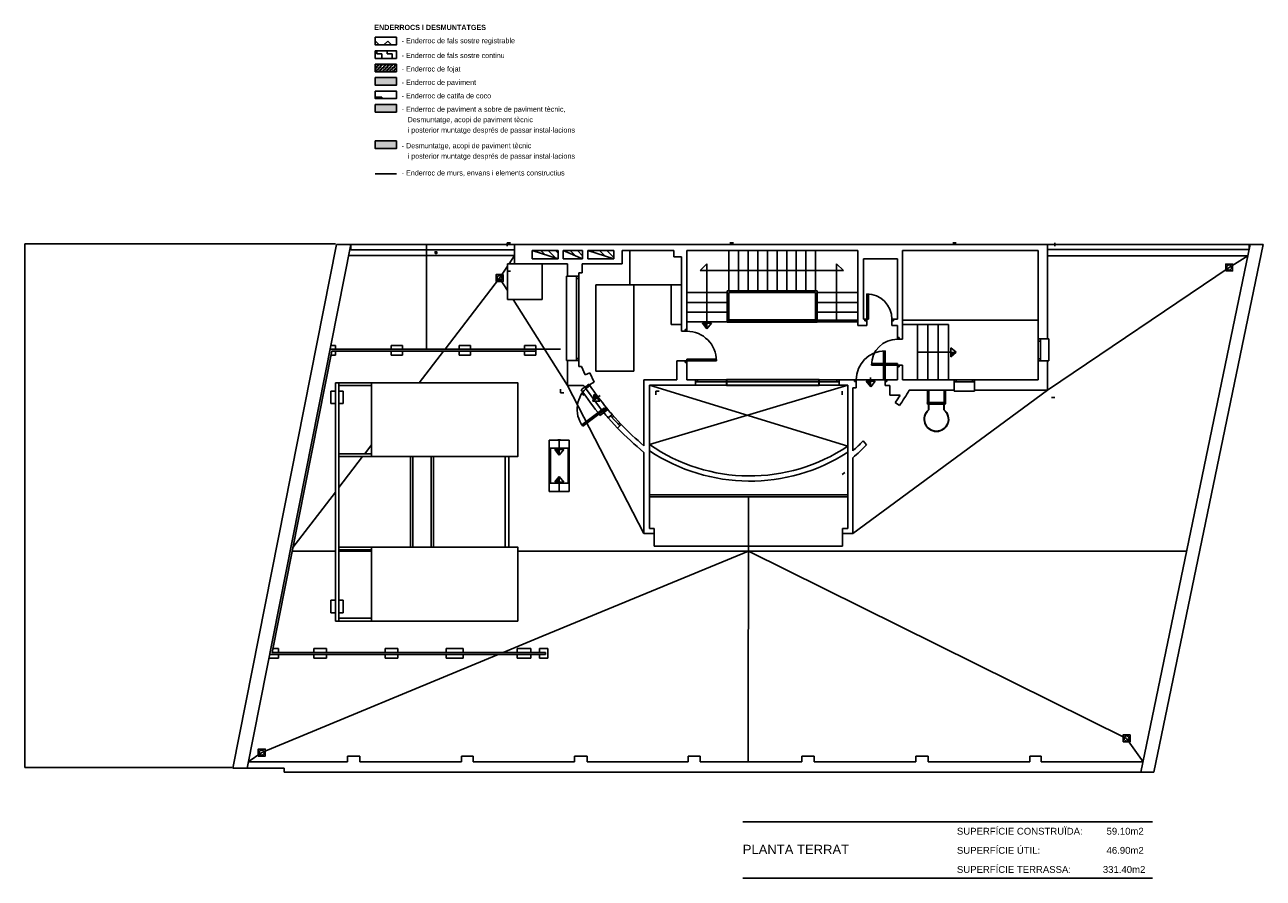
# Model space of a CAD drawing. Header units: metres. Extents: x -1 to 428, y -6 to 35.
# Tile 2 of 2: x 392 to 428, y 10 to 35. Entities that reach past the tile are written whole.
import ezdxf

# ---------------------------------------------------------------- set-up
doc = ezdxf.new("R2010")
doc.units = ezdxf.units.M
for name, pattern in [('CONTINUA', [0]), ('PUNKT', [6.35, 0, -6.35]), ('VERDECKT', [9.525, 6.35, -3.175])]:
    doc.linetypes.add(name, pattern=pattern)
for name, color, linetype, lineweight in [('LEGENDA ENDERROCS', 7, 'CONTINUA', 25), ('LEGENDA ENDERROCS TEXT', 7, 'CONTINUA', 25), ('PC MURS ENDERROCAT', 7, 'CONTINUA', 25), ('PSC MURS ACTUAL', 7, 'CONTINUA', 25)]:
    doc.layers.add(name, color=color, linetype=linetype, lineweight=lineweight)
doc.styles.add('ARIAL', font='arial.ttf')
doc.styles.add('Century Gothic', font='txt')
pattern_1 = [(135, (0, 0), (-0.21213203, -0.21213203), []), (135, (-0.10607, -0.10607), (-0.21213203, -0.21213203), [])]

msp = doc.modelspace()

# ---------------------------------------------------------------- hatches: boundary and pattern name
at = {"layer": 'LEGENDA ENDERROCS', "linetype": 'CONTINUA', "lineweight": -3, "transparency": 33554687}
h = msp.add_hatch(dxfattribs=at)
h.set_pattern_fill('TRAMA', color=51, scale=0.25, angle=45, style=0, pattern_type=2)
h.set_pattern_definition([(45, (-6e-17, 0.7071), (-3e-17, 0.35355339), [0.25, -0.25]), (135, (-6e-17, 0.7071), (-0.35355339, 3e-17), [0.25, -0.25])])
h.paths.add_polyline_path([(401.806, 34.009), (402.418, 34.009), (402.418, 34.23), (401.806, 34.23)], flags=0)
h = msp.add_hatch(dxfattribs=at)
h.set_pattern_fill('TRAMA', color=51, scale=0.15, style=0, pattern_type=2)
h.set_pattern_definition([(0, (0.3, 0.3), (0.15, 0.15), [0.15, -0.15]), (90, (0.3, 0.3), (-0.15, 0.15), [0.15, -0.15])])
h.paths.add_polyline_path([(401.806, 33.62), (402.418, 33.62), (402.418, 33.841), (401.806, 33.841)], flags=0)
h = msp.add_hatch(dxfattribs=at)
h.set_pattern_fill('TRAMA', color=51, scale=0.05, angle=90, style=0, pattern_type=2)
h.set_pattern_definition([(90, (-0.1, 0.1), (-0.05, 0.05), [0.05, -0.05]), (180, (-0.1, 0.1), (-0.05, -0.05), [0.05, -0.05])])
h.paths.add_polyline_path([(401.806, 33.231), (402.418, 33.231), (402.418, 33.452), (401.806, 33.452)], flags=0)
at = {"layer": 'LEGENDA ENDERROCS', "linetype": 'CONTINUA', "lineweight": 25, "transparency": 33554508}
h = msp.add_hatch(color=7, dxfattribs=at)
h.set_gradient(color1=(222, 222, 133), color2=(222, 222, 133), one_color=1, name='INVSPHERICAL')
h.paths.add_polyline_path([(401.806, 32.843), (402.418, 32.843), (402.418, 33.063), (401.806, 33.063)], flags=0)
at = {"layer": 'LEGENDA ENDERROCS', "linetype": 'CONTINUA', "lineweight": -3, "transparency": 33554687}
h = msp.add_hatch(dxfattribs=at)
h.set_pattern_fill('TRAMA', color=51, scale=0.5, style=0, pattern_type=2)
h.set_pattern_definition([(0, (1, 1), (0.5, 0.5), [0.5, -0.5]), (90, (1, 1), (-0.5, 0.5), [0.5, -0.5])])
h.paths.add_polyline_path([(401.806, 32.454), (402.418, 32.454), (402.418, 32.675), (401.806, 32.675)], flags=0)
at = {"layer": 'LEGENDA ENDERROCS', "linetype": 'CONTINUA', "lineweight": 25, "transparency": 33554483}
h = msp.add_hatch(color=7, dxfattribs=at)
h.set_gradient(color1=(255, 174, 53), color2=(255, 174, 53), one_color=1, name='INVSPHERICAL')
h.paths.add_polyline_path([(401.806, 32.065), (402.418, 32.065), (402.418, 32.286), (401.806, 32.286)], flags=0)
h = msp.add_hatch(color=7, dxfattribs=at)
h.set_gradient(color1=(225, 64, 0), color2=(225, 64, 0), one_color=1, name='INVSPHERICAL')
h.paths.add_polyline_path([(401.806, 31.008), (402.418, 31.008), (402.418, 31.229), (401.806, 31.229)], flags=0)
at = {"layer": 'PSC MURS ACTUAL', "linetype": 'CONTINUA', "transparency": 33554687}
h = msp.add_hatch(dxfattribs=at)
h.set_pattern_fill('RAYADO_1', color=180, scale=0.1, angle=45, style=0, pattern_type=2)
h.set_pattern_definition(pattern_1)
h.paths.add_polyline_path([(407.102, 27.82), (407.102, 28.06), (406.352, 28.06)], flags=0)
h = msp.add_hatch(dxfattribs=at)
h.set_pattern_fill('RAYADO_1', color=180, scale=0.1, angle=45, style=0, pattern_type=2)
h.set_pattern_definition(pattern_1)
h.paths.add_polyline_path([(407.252, 28.06), (407.812, 27.82), (407.812, 28.06)], flags=0)
h = msp.add_hatch(dxfattribs=at)
h.set_pattern_fill('RAYADO_1', color=180, scale=0.1, angle=45, style=0, pattern_type=2)
h.set_pattern_definition(pattern_1)
h.paths.add_polyline_path([(407.962, 28.06), (408.712, 27.82), (408.712, 28.06)], flags=0)
at = {"layer": 'PSC MURS ACTUAL', "transparency": 33554687}
msp.add_hatch(color=41, dxfattribs=at).paths.add_polyline_path([(406.455, 25.199), (400.496, 25.199), (398.745, 16.36), (406.731, 16.36), (406.731, 16.42), (398.818, 16.42), (400.545, 25.139), (406.455, 25.139)])

# ---------------------------------------------------------------- linework, layer by layer
at = {"layer": 'LEGENDA ENDERROCS', "color": 51, "linetype": 'CONTINUA', "lineweight": -3, "transparency": 33554687}
msp.add_line((401.804, 30.277), (402.424, 30.277), dxfattribs=at)
at = {"layer": 'LEGENDA ENDERROCS TEXT', "color": 7, "linetype": 'CONTINUA', "lineweight": 25, "transparency": 33554687}
for points in [[(401.806, 34.23), (402.418, 34.23), (402.418, 34.009), (401.806, 34.009), (401.806, 34.23)], [(401.806, 33.841), (402.418, 33.841), (402.418, 33.62), (401.806, 33.62), (401.806, 33.841)], [(401.806, 33.452), (402.418, 33.452), (402.418, 33.231), (401.806, 33.231), (401.806, 33.452)], [(401.806, 33.063), (402.418, 33.063), (402.418, 32.843), (401.806, 32.843), (401.806, 33.063)], [(401.806, 32.675), (402.418, 32.675), (402.418, 32.454), (401.806, 32.454), (401.806, 32.675)], [(401.806, 32.286), (402.418, 32.286), (402.418, 32.065), (401.806, 32.065), (401.806, 32.286)], [(401.806, 31.229), (402.418, 31.229), (402.418, 31.008), (401.806, 31.008), (401.806, 31.229)]]:
    msp.add_lwpolyline(points, close=True, dxfattribs=at)
at = {"layer": 'PC MURS ENDERROCAT', "color": 2, "linetype": 'CONTINUA', "lineweight": 35, "transparency": 33554687}
for points in [[(411.997, 25.99), (414.607, 25.99), (414.607, 26.04), (411.997, 26.04), (411.997, 25.99)], [(411.976, 24.16), (414.657, 24.16), (414.657, 24.31), (411.976, 24.31), (411.976, 24.16)]]:
    msp.add_lwpolyline(points, close=True, dxfattribs=at)
at = {"layer": 'PSC MURS ACTUAL', "color": 180, "transparency": 33554687}
for p, q in [((391.66, 28.248), (391.656, 13.089)), ((400.652, 28.248), (391.66, 28.248)), ((391.656, 13.089), (397.649, 13.089)), ((412.448, 11.512), (424.318, 11.512)), ((412.448, 9.883), (424.318, 9.883))]:
    msp.add_line(p, q, dxfattribs=at)
at = {"layer": 'PSC MURS ACTUAL', "color": 180, "linetype": 'CONTINUA', "transparency": 33554687}
for p, q in [((397.685, 13.07), (400.688, 28.229)), ((398.093, 13.07), (401.096, 28.229)), ((400.688, 28.229), (405.837, 28.229)), ((401.096, 28.229), (401.096, 28.079)), ((401.096, 28.079), (405.837, 28.079)), ((407.252, 28.06), (407.812, 27.82)), ((407.962, 28.06), (408.712, 27.82)), ((409.177, 28.06), (409.177, 27.06)), ((421.277, 28.229), (427.52, 28.229)), ((421.277, 28.086), (427.113, 28.086)), ((427.143, 28.229), (423.977, 12.95)), ((427.52, 28.229), (424.354, 12.95)), ((427.113, 28.086), (427.113, 28.229)), ((401.033, 27.909), (405.837, 27.909)), ((405.637, 27.67), (405.637, 26.64)), ((405.837, 27.67), (405.637, 27.67)), ((406.637, 27.67), (406.637, 26.64)), ((421.277, 27.906), (427.076, 27.906)), ((408.197, 27.06), (410.677, 27.06)), ((408.197, 24.56), (408.197, 27.06)), ((409.297, 24.56), (409.297, 27.06)), ((410.377, 27.06), (410.377, 25.91)), ((405.637, 26.64), (406.637, 26.64)), ((410.677, 25.91), (410.377, 25.91)), ((398.818, 16.42), (400.545, 25.139)), ((400.496, 25.199), (406.455, 25.199)), ((400.518, 25.309), (400.654, 25.309)), ((400.545, 25.139), (406.455, 25.139)), ((400.654, 25.309), (400.654, 25.199)), ((400.654, 25.139), (400.654, 25.029)), ((402.265, 25.309), (402.265, 25.199)), ((402.265, 25.309), (402.595, 25.309)), ((402.265, 25.139), (402.265, 25.029)), ((402.595, 25.309), (402.595, 25.199)), ((402.595, 25.139), (402.595, 25.029)), ((404.235, 25.309), (404.235, 25.199)), ((404.235, 25.309), (404.565, 25.309)), ((404.235, 25.139), (404.235, 25.029)), ((404.565, 25.309), (404.565, 25.199)), ((404.565, 25.139), (404.565, 25.029)), ((406.125, 25.309), (406.125, 25.199)), ((406.125, 25.309), (406.455, 25.309)), ((406.125, 25.139), (406.125, 25.029)), ((406.455, 25.309), (406.455, 25.029)), ((400.523, 25.029), (400.654, 25.029)), ((402.595, 25.029), (402.265, 25.029)), ((404.565, 25.029), (404.235, 25.029)), ((406.455, 25.029), (406.125, 25.029)), ((408.197, 24.56), (409.297, 24.56)), ((409.747, 24.16), (415.487, 22.394)), ((415.487, 24.16), (409.747, 22.441)), ((399, 16.53), (398.84, 16.53)), ((399, 16.42), (399, 16.53)), ((400.031, 16.42), (400.031, 16.53)), ((400.031, 16.53), (400.391, 16.53)), ((400.391, 16.42), (400.391, 16.53)), ((402.091, 16.42), (402.091, 16.53)), ((402.091, 16.53), (402.461, 16.53)), ((402.461, 16.42), (402.461, 16.53)), ((403.861, 16.42), (403.861, 16.53)), ((403.861, 16.53), (404.351, 16.53)), ((404.351, 16.42), (404.351, 16.53)), ((405.911, 16.42), (405.911, 16.53)), ((405.911, 16.53), (406.311, 16.53)), ((406.311, 16.42), (406.311, 16.53)), ((406.561, 16.42), (406.561, 16.53)), ((406.561, 16.53), (406.671, 16.53)), ((406.671, 16.53), (406.801, 16.53)), ((406.801, 16.25), (406.801, 16.53)), ((399, 16.25), (398.723, 16.25)), ((406.731, 16.36), (398.745, 16.36)), ((406.731, 16.42), (398.818, 16.42)), ((399, 16.25), (399, 16.36)), ((400.031, 16.25), (400.031, 16.36)), ((400.031, 16.25), (400.391, 16.25)), ((400.391, 16.25), (400.391, 16.36)), ((402.091, 16.25), (402.091, 16.36)), ((402.091, 16.25), (402.461, 16.25)), ((402.461, 16.25), (402.461, 16.36)), ((403.861, 16.25), (403.861, 16.36)), ((403.861, 16.25), (404.351, 16.25)), ((404.351, 16.25), (404.351, 16.36)), ((405.911, 16.25), (405.911, 16.36)), ((405.911, 16.25), (406.311, 16.25)), ((406.311, 16.25), (406.311, 16.36)), ((406.561, 16.25), (406.561, 16.36)), ((406.561, 16.25), (406.801, 16.25)), ((406.731, 16.36), (406.731, 16.42)), ((400.999, 13.25), (400.999, 13.419)), ((401.359, 13.419), (400.999, 13.419)), ((401.359, 13.25), (401.359, 13.419)), ((404.299, 13.25), (404.299, 13.419)), ((404.639, 13.419), (404.299, 13.419)), ((404.639, 13.25), (404.639, 13.419)), ((407.579, 13.25), (407.579, 13.419)), ((407.939, 13.419), (407.579, 13.419)), ((407.939, 13.25), (407.939, 13.419)), ((410.869, 13.25), (410.869, 13.419)), ((411.219, 13.419), (410.869, 13.419)), ((411.219, 13.25), (411.219, 13.419)), ((414.159, 13.25), (414.159, 13.419)), ((414.519, 13.419), (414.159, 13.419)), ((414.519, 13.25), (414.519, 13.419)), ((417.459, 13.25), (417.459, 13.419)), ((417.819, 13.419), (417.459, 13.419)), ((417.819, 13.25), (417.819, 13.419)), ((420.759, 13.25), (420.759, 13.419)), ((421.089, 13.419), (420.759, 13.419)), ((421.089, 13.25), (421.089, 13.419)), ((399.164, 13.07), (397.685, 13.07)), ((400.999, 13.25), (398.129, 13.25)), ((399.164, 12.95), (399.164, 13.07)), ((424.354, 12.95), (399.164, 12.95)), ((404.299, 13.25), (401.359, 13.25)), ((407.579, 13.25), (404.639, 13.25)), ((410.869, 13.25), (407.939, 13.25)), ((414.159, 13.25), (411.219, 13.25)), ((417.459, 13.25), (414.519, 13.25)), ((420.759, 13.25), (417.819, 13.25)), ((424.039, 13.25), (421.089, 13.25))]:
    msp.add_line(p, q, dxfattribs=at)
at = {"layer": 'PSC MURS ACTUAL', "linetype": 'CONTINUA', "transparency": 33554687}
for p, q in [((403.287, 28.229), (403.287, 25.199)), ((405.837, 28.229), (421.277, 28.229)), ((405.837, 28.229), (405.837, 27.67)), ((406.352, 27.82), (406.352, 28.06)), ((406.352, 28.06), (407.102, 28.06)), ((407.102, 27.82), (407.102, 28.06)), ((407.252, 28.06), (407.812, 28.06)), ((407.252, 27.82), (407.252, 28.06)), ((407.812, 27.82), (407.812, 28.06)), ((407.962, 27.82), (407.962, 28.06)), ((407.962, 28.06), (408.712, 28.06)), ((408.712, 27.82), (408.712, 28.06)), ((408.957, 27.67), (408.957, 28.06)), ((408.957, 28.06), (410.457, 28.06)), ((410.457, 28.06), (410.457, 27.87)), ((410.827, 25.77), (410.827, 28.06)), ((415.777, 28.06), (410.827, 28.06)), ((412.047, 26.89), (412.047, 28.06)), ((412.326, 26.89), (412.326, 28.06)), ((412.605, 26.89), (412.605, 28.06)), ((412.884, 26.89), (412.884, 28.06)), ((413.162, 26.89), (413.162, 28.06)), ((413.441, 26.89), (413.441, 28.06)), ((413.72, 26.89), (413.72, 28.06)), ((413.999, 26.89), (413.999, 28.06)), ((414.278, 26.89), (414.278, 28.06)), ((414.557, 26.89), (414.557, 28.06)), ((415.777, 25.89), (415.777, 28.06)), ((421.007, 28.06), (417.077, 28.06)), ((417.077, 28.06), (417.077, 25.49)), ((421.007, 25.495), (421.007, 28.06)), ((421.277, 28.229), (421.277, 25.495)), ((405.837, 27.67), (407.377, 27.67)), ((406.352, 27.82), (407.102, 27.82)), ((407.252, 27.82), (407.812, 27.82)), ((407.377, 27.31), (407.377, 27.67)), ((407.797, 27.409), (407.797, 27.67)), ((407.797, 27.67), (408.957, 27.67)), ((407.962, 27.82), (408.712, 27.82)), ((410.457, 27.87), (410.677, 27.87)), ((410.677, 27.87), (410.677, 25.72)), ((411.211, 27.475), (411.411, 27.675)), ((411.411, 25.795), (411.411, 27.675)), ((415.167, 26.04), (415.167, 27.675)), ((415.167, 27.675), (415.367, 27.475)), ((416.927, 27.82), (415.947, 27.82)), ((415.947, 27.82), (415.947, 26.07)), ((416.927, 26.07), (416.927, 27.82)), ((407.347, 24.87), (407.347, 27.31)), ((407.377, 27.31), (407.347, 27.31)), ((407.377, 27.31), (407.697, 27.31)), ((407.637, 24.87), (407.637, 27.31)), ((407.797, 27.409), (407.697, 27.409)), ((407.697, 27.31), (407.697, 27.409)), ((407.697, 24.87), (407.697, 27.31)), ((411.211, 27.475), (415.367, 27.475)), ((407.637, 27.25), (407.697, 27.25)), ((410.827, 26.84), (411.997, 26.84)), ((410.827, 26.556), (411.997, 26.556)), ((414.607, 26.89), (411.997, 26.89)), ((411.997, 25.99), (411.997, 26.89)), ((414.557, 26.84), (412.047, 26.84)), ((412.047, 26.04), (412.047, 26.84)), ((414.557, 26.04), (414.557, 26.84)), ((414.607, 26.04), (414.607, 26.89)), ((415.777, 26.84), (414.607, 26.84)), ((415.777, 26.556), (414.607, 26.556)), ((416.037, 26.02), (416.037, 26.8)), ((416.087, 26.07), (416.087, 26.798)), ((410.827, 26.273), (411.997, 26.273)), ((415.777, 26.273), (414.607, 26.273)), ((410.827, 25.99), (415.777, 25.99)), ((411.541, 25.955), (411.281, 25.953)), ((411.412, 25.793), (411.281, 25.953)), ((411.412, 25.793), (411.541, 25.955)), ((412.047, 26.04), (415.777, 26.04)), ((416.037, 25.89), (415.777, 25.89)), ((415.947, 26.07), (415.987, 26.07)), ((415.987, 26.07), (416.087, 26.07)), ((415.987, 26.07), (415.987, 26.02)), ((415.987, 26.02), (416.037, 26.02)), ((416.037, 25.89), (416.037, 26.02)), ((416.817, 26.07), (416.767, 26.07)), ((416.767, 26.02), (416.767, 26.07)), ((416.817, 26.02), (416.767, 26.02)), ((416.767, 25.89), (416.767, 26.02)), ((416.927, 25.89), (416.767, 25.89)), ((416.817, 26.07), (416.817, 26.02)), ((416.927, 26.07), (416.817, 26.07)), ((416.927, 25.54), (416.927, 25.89)), ((418.405, 25.917), (417.077, 25.917)), ((417.505, 24.31), (417.505, 25.917)), ((417.805, 24.31), (417.805, 25.917)), ((418.105, 24.31), (418.105, 25.917)), ((418.405, 24.31), (418.405, 25.917)), ((410.777, 25.72), (410.677, 25.72)), ((410.777, 25.72), (410.777, 25.77)), ((410.827, 25.77), (410.777, 25.77)), ((410.827, 25.72), (410.777, 25.72)), ((410.827, 25.72), (410.827, 25.77)), ((416.977, 25.54), (416.927, 25.54)), ((416.927, 25.49), (416.927, 25.54)), ((416.927, 25.49), (416.977, 25.49)), ((416.977, 25.49), (416.977, 25.54)), ((417.077, 25.49), (416.977, 25.49)), ((421.007, 25.495), (421.007, 24.86)), ((421.277, 25.495), (421.007, 25.495)), ((421.067, 25.495), (421.067, 24.86)), ((421.277, 25.495), (421.307, 25.495)), ((421.307, 25.495), (421.307, 24.86)), ((406.455, 25.199), (407.167, 25.199)), ((416.522, 25.15), (416.522, 24.31)), ((416.572, 25.15), (416.572, 24.26)), ((417.525, 25.133), (417.485, 25.133)), ((418.472, 25.113), (417.505, 25.113)), ((418.471, 25.243), (418.473, 24.983)), ((418.633, 25.114), (418.471, 25.243)), ((418.633, 25.114), (418.473, 24.983)), ((421.067, 25.435), (421.007, 25.435)), ((407.377, 24.87), (407.347, 24.87)), ((407.377, 24.87), (407.697, 24.87)), ((407.377, 24.15), (407.377, 24.87)), ((407.637, 24.93), (407.697, 24.93)), ((407.697, 24.694), (407.697, 24.87)), ((410.777, 24.86), (410.535, 24.86)), ((410.535, 24.31), (410.535, 24.86)), ((411.687, 24.86), (410.777, 24.86)), ((410.777, 24.81), (410.777, 24.86)), ((410.827, 24.81), (410.777, 24.81)), ((410.827, 24.81), (410.827, 24.91)), ((411.685, 24.91), (410.827, 24.91)), ((410.827, 24.31), (410.827, 24.81)), ((416.927, 24.79), (416.179, 24.79)), ((416.927, 24.69), (416.927, 24.79)), ((417.525, 25.093), (417.485, 25.093)), ((421.067, 24.92), (421.007, 24.92)), ((421.277, 24.86), (421.007, 24.86)), ((421.007, 24.86), (421.007, 24.31)), ((421.277, 24.01), (421.277, 24.86)), ((421.307, 24.86), (421.277, 24.86)), ((407.776, 24.694), (407.697, 24.694)), ((407.776, 24.694), (407.882, 24.457)), ((407.882, 24.457), (408.019, 24.518)), ((408.019, 24.518), (408.142, 24.244)), ((416.977, 24.74), (416.177, 24.74)), ((416.927, 24.31), (416.927, 24.69)), ((416.977, 24.69), (416.927, 24.69)), ((416.977, 24.69), (416.977, 24.74)), ((417.077, 24.74), (416.977, 24.74)), ((417.077, 24.74), (417.077, 24.31)), ((400.651, 24.229), (400.651, 17.329)), ((400.651, 24.229), (401.701, 24.229)), ((400.751, 24.229), (400.751, 17.329)), ((400.751, 24.149), (401.701, 24.149)), ((407.377, 24.15), (407.837, 24.15)), ((407.87, 24.1), (407.764, 24.024)), ((407.87, 24.1), (407.959, 24.147)), ((407.99, 24.19), (407.95, 24.159)), ((407.959, 24.147), (407.95, 24.159)), ((407.959, 24.147), (407.98, 24.119)), ((407.98, 24.119), (408.02, 24.149)), ((407.99, 24.19), (408.004, 24.171)), ((408.142, 24.244), (408.004, 24.171)), ((408.004, 24.171), (408.02, 24.149)), ((409.585, 22.405), (409.585, 24.31)), ((410.535, 24.31), (409.585, 24.31)), ((409.747, 24.16), (409.747, 20.009)), ((409.747, 24.16), (411.077, 24.16)), ((411.077, 24.31), (410.827, 24.31)), ((415.237, 24.31), (411.077, 24.31)), ((411.077, 24.16), (411.077, 24.31)), ((415.237, 24.25), (411.077, 24.25)), ((411.077, 24.16), (415.237, 24.16)), ((411.137, 24.25), (411.137, 24.31)), ((415.177, 24.31), (415.177, 24.25)), ((415.682, 24.31), (415.237, 24.31)), ((415.237, 24.31), (415.237, 24.16)), ((415.237, 24.16), (415.487, 24.16)), ((415.487, 24.16), (415.487, 20.009)), ((415.637, 24.08), (415.732, 24.08)), ((415.637, 22.26), (415.637, 24.08)), ((415.682, 24.26), (415.682, 24.31)), ((415.682, 24.31), (415.732, 24.31)), ((415.732, 24.26), (415.682, 24.26)), ((415.732, 24.31), (416.522, 24.31)), ((415.732, 24.31), (415.732, 24.26)), ((415.732, 24.08), (415.732, 24.26)), ((416.282, 24.275), (416.022, 24.273)), ((416.153, 24.113), (416.022, 24.273)), ((416.152, 24.115), (416.152, 24.385)), ((416.153, 24.113), (416.282, 24.275)), ((416.622, 24.31), (416.522, 24.31)), ((416.572, 24.15), (416.572, 24.26)), ((416.572, 24.26), (416.622, 24.26)), ((416.572, 24.15), (416.712, 24.15)), ((416.622, 24.31), (416.927, 24.31)), ((416.622, 24.26), (416.622, 24.31)), ((416.712, 23.864), (416.712, 24.15)), ((417.077, 24.31), (418.567, 24.31)), ((419.157, 24.31), (418.567, 24.31)), ((418.567, 24.01), (418.567, 24.31)), ((419.157, 24.25), (418.567, 24.25)), ((418.627, 24.25), (418.627, 24.31)), ((419.097, 24.25), (419.097, 24.31)), ((419.157, 24.01), (419.157, 24.31)), ((419.157, 24.31), (421.007, 24.31)), ((400.521, 23.629), (400.521, 23.989)), ((400.521, 23.989), (400.651, 23.989)), ((400.751, 23.989), (400.881, 23.989)), ((400.881, 23.629), (400.881, 23.989)), ((408.104, 23.692), (408.148, 23.894)), ((408.104, 23.694), (408.316, 23.861)), ((408.104, 23.692), (408.31, 23.691)), ((408.31, 23.691), (408.148, 23.894)), ((416.712, 23.864), (417.003, 23.864)), ((418.567, 24.01), (417.271, 24.01)), ((417.797, 24.01), (417.797, 23.652)), ((417.832, 24.01), (417.832, 23.66)), ((418.282, 24.01), (418.282, 23.66)), ((418.317, 24.01), (418.317, 23.652)), ((418.567, 23.98), (418.567, 24.01)), ((418.567, 23.98), (419.157, 23.98)), ((421.277, 24.01), (419.157, 24.01)), ((419.157, 23.98), (419.157, 24.01)), ((400.521, 23.629), (400.651, 23.629)), ((400.751, 23.629), (400.881, 23.629)), ((407.785, 23.012), (408.441, 23.503)), ((407.814, 22.972), (408.511, 23.492)), ((408.421, 23.363), (408.318, 23.283)), ((408.421, 23.363), (408.541, 23.453)), ((408.441, 23.503), (408.501, 23.422)), ((408.511, 23.492), (408.541, 23.452)), ((416.864, 23.658), (416.986, 23.569)), ((417.814, 23.66), (418.299, 23.66)), ((417.814, 23.61), (417.829, 23.61)), ((417.829, 23.615), (417.829, 23.444)), ((417.839, 23.635), (417.839, 23.44)), ((417.839, 23.61), (418.274, 23.61)), ((418.274, 23.635), (418.274, 23.44)), ((418.284, 23.615), (418.284, 23.444)), ((418.284, 23.61), (418.299, 23.61)), ((408.551, 23.211), (408.664, 23.309)), ((408.821, 22.916), (408.551, 23.211)), ((408.618, 23.27), (408.886, 22.978)), ((408.659, 23.226), (408.703, 23.264)), ((408.664, 23.309), (408.929, 23.019)), ((408.821, 22.916), (408.929, 23.019)), ((408.845, 23.022), (408.888, 23.063)), ((406.845, 22.57), (407.425, 22.57)), ((406.845, 21.08), (406.845, 22.57)), ((406.845, 22.33), (407.425, 22.33)), ((406.88, 21.32), (406.88, 22.33)), ((407.265, 22.295), (407.005, 22.293)), ((407.136, 22.133), (407.005, 22.293)), ((407.115, 22.55), (407.115, 22.59)), ((407.135, 22.135), (407.135, 22.57)), ((407.136, 22.133), (407.265, 22.295)), ((407.155, 22.55), (407.155, 22.59)), ((407.39, 21.32), (407.39, 22.33)), ((407.425, 21.08), (407.425, 22.57)), ((416.031, 22.428), (415.934, 22.542)), ((400.751, 22.169), (401.701, 22.169)), ((400.751, 22.089), (401.701, 22.089)), ((402.831, 22.089), (402.831, 19.469)), ((402.896, 22.089), (402.896, 19.469)), ((403.426, 22.089), (403.426, 19.469)), ((403.491, 22.089), (403.491, 19.469)), ((405.571, 22.089), (405.571, 19.469)), ((405.671, 22.089), (405.671, 19.469)), ((409.585, 19.859), (409.585, 22.21)), ((415.637, 19.859), (415.637, 22.059)), ((407.425, 21.32), (406.845, 21.32)), ((407.136, 21.516), (407.005, 21.356)), ((407.265, 21.354), (407.005, 21.356)), ((407.135, 21.514), (407.135, 21.08)), ((407.136, 21.516), (407.265, 21.354)), ((407.425, 21.08), (406.845, 21.08)), ((407.115, 21.1), (407.115, 21.06)), ((407.155, 21.1), (407.155, 21.06)), ((415.487, 20.979), (409.747, 20.979)), ((415.487, 20.929), (409.747, 20.929)), ((409.885, 19.859), (409.585, 19.859)), ((409.885, 20.009), (409.747, 20.009)), ((409.885, 19.859), (409.885, 20.009)), ((409.885, 19.859), (409.885, 19.499)), ((415.337, 19.859), (415.337, 20.009)), ((415.337, 20.009), (415.487, 20.009)), ((415.337, 19.859), (415.637, 19.859)), ((415.337, 19.499), (415.337, 19.859)), ((400.751, 19.469), (401.701, 19.469)), ((400.751, 19.389), (401.701, 19.389)), ((409.885, 19.499), (415.337, 19.499)), ((400.521, 17.929), (400.651, 17.929)), ((400.521, 17.929), (400.521, 17.569)), ((400.751, 17.929), (400.881, 17.929)), ((400.881, 17.929), (400.881, 17.569)), ((400.521, 17.569), (400.651, 17.569)), ((400.651, 17.329), (401.701, 17.329)), ((400.751, 17.569), (400.881, 17.569)), ((400.751, 17.409), (401.701, 17.409))]:
    msp.add_line(p, q, dxfattribs=at)
at = {"layer": 'PSC MURS ACTUAL', "color": 7, "linetype": 'PUNKT', "lineweight": 25, "transparency": 33554687}
for p, q in [((405.627, 28.279), (421.487, 28.279)), ((405.627, 28.279), (405.627, 27.46)), ((421.487, 28.279), (421.487, 23.8)), ((405.627, 27.46), (407.167, 27.46)), ((407.167, 23.94), (407.167, 27.46)), ((407.167, 23.94), (407.785, 23.94)), ((409.927, 23.98), (415.327, 23.98)), ((409.927, 23.98), (409.927, 21.746)), ((415.327, 23.98), (415.327, 21.572)), ((421.487, 23.8), (417.353, 23.8))]:
    msp.add_line(p, q, dxfattribs=at)
at = {"layer": 'PSC MURS ACTUAL', "transparency": 33554687}
for p, q in [((406.352, 28.06), (407.102, 27.82)), ((405.837, 27.909), (405.679, 27.67)), ((427.076, 27.906), (426.533, 27.566)), ((403.826, 25.199), (405.407, 27.259)), ((405.637, 27.606), (405.407, 27.259)), ((405.637, 26.896), (405.407, 27.259)), ((426.533, 27.566), (421.277, 24.01)), ((407.377, 24.15), (405.799, 26.64)), ((403.082, 24.229), (403.78, 25.139)), ((409.585, 19.859), (407.377, 24.15)), ((421.277, 24.01), (415.637, 19.859)), ((401.501, 22.169), (401.701, 22.43)), ((400.751, 21.192), (401.44, 22.089)), ((399.42, 19.457), (400.651, 21.062)), ((412.611, 20.929), (412.607, 13.25)), ((400.651, 19.35), (399.398, 19.35)), ((401.701, 19.35), (400.751, 19.35)), ((425.303, 19.35), (405.931, 19.35)), ((412.611, 19.35), (406.671, 16.9)), ((412.611, 19.35), (423.563, 13.93)), ((406.671, 16.9), (405.506, 16.42)), ((400.031, 16.53), (400.391, 16.53)), ((402.091, 16.53), (402.461, 16.53)), ((403.861, 16.53), (404.351, 16.53)), ((405.911, 16.53), (406.311, 16.53)), ((406.561, 16.53), (406.671, 16.53)), ((406.671, 16.53), (406.801, 16.53)), ((405.361, 16.36), (398.519, 13.52)), ((400.031, 16.25), (400.391, 16.25)), ((402.091, 16.25), (402.461, 16.25)), ((403.861, 16.25), (404.351, 16.25)), ((405.911, 16.25), (406.311, 16.25)), ((406.561, 16.25), (406.801, 16.25)), ((424.039, 13.25), (423.563, 13.93)), ((398.129, 13.25), (398.519, 13.52))]:
    msp.add_line(p, q, dxfattribs=at)
at = {"layer": 'PSC MURS ACTUAL', "linetype": 'VERDECKT', "transparency": 33554687}
msp.add_line((421.007, 26.04), (417.077, 26.04), dxfattribs=at)
at = {"layer": 'PSC MURS ACTUAL', "transparency": 33554687}
for points in [[(403.537, 27.969), (403.587, 27.969), (403.587, 28.019), (403.537, 28.019), (403.537, 27.969)], [(426.433, 27.466), (426.633, 27.466), (426.633, 27.666), (426.433, 27.666), (426.433, 27.466)], [(405.307, 27.159), (405.507, 27.159), (405.507, 27.359), (405.307, 27.359), (405.307, 27.159)], [(401.701, 22.089), (405.931, 22.089), (405.931, 24.229), (401.701, 24.229), (401.701, 22.089)], [(401.701, 19.469), (405.931, 19.469), (405.931, 17.329), (401.701, 17.329), (401.701, 19.469)], [(423.463, 13.83), (423.663, 13.83), (423.663, 14.03), (423.463, 14.03), (423.463, 13.83)], [(398.419, 13.42), (398.619, 13.42), (398.619, 13.62), (398.419, 13.62), (398.419, 13.42)]]:
    msp.add_lwpolyline(points, close=True, dxfattribs=at)
for centre in [(426.533, 27.566), (405.407, 27.259), (423.563, 13.93), (398.519, 13.52)]:
    msp.add_circle(centre, 0.075, dxfattribs=at)
at = {"layer": 'PSC MURS ACTUAL', "color": 180, "linetype": 'CONTINUA', "transparency": 33554687}
for centre in [(417.814, 23.635), (418.299, 23.635)]:
    msp.add_circle(centre, 0.025, dxfattribs=at)
at = {"layer": 'PSC MURS ACTUAL', "linetype": 'CONTINUA', "transparency": 33554687}
for centre, radius, start, end in [((416.037, 26.07), 0.73, 0, 90), ((419.534, 26.133), 8.249, 181.2492, 181.3016), ((419.534, 26.133), 8.239, 181.2502, 181.3903), ((419.534, 26.133), 8.229, 181.2512, 181.4794), ((419.534, 26.133), 8.219, 181.2522, 181.5689), ((419.534, 26.133), 8.209, 181.2532, 181.6588), ((419.534, 26.133), 8.199, 181.2542, 181.7491), ((419.534, 26.133), 8.189, 181.2553, 181.8398), ((419.534, 26.133), 8.179, 181.2563, 181.9309), ((419.534, 26.133), 8.169, 181.2573, 182.0224), ((419.534, 26.133), 8.159, 181.2583, 182.1144), ((419.534, 26.133), 8.149, 181.2593, 182.2068), ((419.534, 26.133), 8.139, 181.2604, 182.2995), ((410.827, 24.86), 0.86, 0, 90), ((416.927, 24.74), 0.75, 90, 180), ((416.572, 24.31), 0.84, 90, 180), ((418.293, 33.237), 8.139, 271.2604, 272.2995), ((418.293, 33.237), 8.149, 271.2593, 272.2068), ((418.293, 33.237), 8.159, 271.2583, 272.1144), ((418.293, 33.237), 8.169, 271.2573, 272.0224), ((418.293, 33.237), 8.179, 271.2563, 271.9309), ((418.293, 33.237), 8.189, 271.2553, 271.8398), ((418.293, 33.237), 8.199, 271.2542, 271.7491), ((418.293, 33.237), 8.209, 271.2532, 271.6588), ((418.293, 33.237), 8.219, 271.2522, 271.5689), ((418.293, 33.237), 8.229, 271.2512, 271.4794), ((418.293, 33.237), 8.239, 271.2502, 271.3903), ((418.293, 33.237), 8.249, 271.2492, 271.3016), ((408.471, 23.462), 0.82, 126.7775, 216.7775), ((415.055, 28.896), 8.638, 213.327, 213.725), ((427.11, 37.907), 23.681, 215.6644, 217.8905), ((414.569, 28.528), 7.877, 213.7673, 219.7341), ((424.275, 24.453), 8.239, 181.2502, 181.3903), ((424.275, 24.453), 8.229, 181.2512, 181.4794), ((424.275, 24.453), 8.219, 181.2522, 181.5689), ((424.275, 24.453), 8.209, 181.2532, 181.6588), ((424.275, 24.453), 8.199, 181.2542, 181.7491), ((424.275, 24.453), 8.189, 181.2553, 181.8398), ((424.275, 24.453), 8.179, 181.2563, 181.9309), ((424.275, 24.453), 8.169, 181.2573, 182.0224), ((424.275, 24.453), 8.159, 181.2583, 182.1144), ((424.275, 24.453), 8.149, 181.2593, 182.2068), ((424.275, 24.453), 8.139, 181.2604, 182.2995), ((427.11, 37.907), 23.811, 215.6644, 217.8905), ((413.398, 17.523), 8.139, 129.5028, 130.542), ((413.398, 17.523), 8.149, 129.5017, 130.4492), ((413.398, 17.523), 8.159, 129.5007, 130.3568), ((413.398, 17.523), 8.169, 129.4997, 130.2649), ((413.398, 17.523), 8.179, 129.4987, 130.1733), ((413.398, 17.523), 8.189, 129.4977, 130.0822), ((413.398, 17.523), 8.199, 129.4967, 129.9915), ((413.398, 17.523), 8.209, 129.4957, 129.9012), ((413.398, 17.523), 8.219, 129.4946, 129.8113), ((413.398, 17.523), 8.229, 129.4936, 129.7218), ((413.398, 17.523), 8.239, 129.4926, 129.6327), ((410.156, 28.31), 8.164, 325.2575, 326.9997), ((410.156, 28.31), 8.314, 325.2321, 328.8505), ((415.055, 28.896), 8.638, 219.83, 221.1565), ((415.055, 28.896), 8.488, 219.884, 221.1565), ((418.057, 23.172), 0.355, 129.8549, 50.1451), ((418.057, 23.172), 0.345, 129.0822, 50.9178), ((415.055, 28.896), 8.488, 223.8104, 229.8809), ((415.055, 28.896), 8.638, 223.8104, 230.7142), ((415.258, 22.473), 8.249, 181.2492, 181.3016), ((415.258, 22.473), 8.239, 181.2502, 181.3903), ((415.258, 22.473), 8.229, 181.2512, 181.4794), ((415.258, 22.473), 8.219, 181.2522, 181.5689), ((415.258, 22.473), 8.209, 181.2532, 181.6588), ((415.258, 22.473), 8.199, 181.2542, 181.7491), ((415.258, 22.473), 8.189, 181.2553, 181.8398), ((415.258, 22.473), 8.179, 181.2563, 181.9309), ((415.258, 22.473), 8.169, 181.2573, 182.0224), ((415.258, 22.473), 8.159, 181.2583, 182.1144), ((415.258, 22.473), 8.149, 181.2593, 182.2068), ((415.258, 22.473), 8.139, 181.2604, 182.2995), ((410.156, 28.31), 8.164, 312.1718, 315.0496), ((410.156, 28.31), 8.314, 311.2422, 314.9643), ((415.258, 21.176), 8.249, 178.6984, 178.7508), ((415.258, 21.176), 8.239, 178.6097, 178.7498), ((415.258, 21.176), 8.229, 178.5206, 178.7488), ((415.258, 21.176), 8.219, 178.4311, 178.7478), ((415.258, 21.176), 8.209, 178.3412, 178.7468), ((415.258, 21.176), 8.199, 178.2509, 178.7458), ((415.258, 21.176), 8.189, 178.1602, 178.7447), ((415.258, 21.176), 8.179, 178.0691, 178.7437), ((415.258, 21.176), 8.169, 177.9776, 178.7427), ((415.258, 21.176), 8.159, 177.8856, 178.7417), ((415.258, 21.176), 8.149, 177.7932, 178.7407), ((415.258, 21.176), 8.139, 177.7005, 178.7396)]:
    msp.add_arc(centre, radius, start, end, dxfattribs=at)
at = {"layer": 'PSC MURS ACTUAL', "color": 7, "linetype": 'PUNKT', "lineweight": 25, "transparency": 33554687}
for centre, radius, start, end in [((415.055, 28.896), 8.798, 214.2839, 234.3524), ((410.156, 28.31), 8.494, 307.5011, 327.9246)]:
    msp.add_arc(centre, radius, start, end, dxfattribs=at)
at = {"layer": 'PSC MURS ACTUAL', "color": 180, "linetype": 'CONTINUA', "transparency": 33554687}
for radius, start, end in [(5.083, 235.1487, 303.9014), (5.233, 236.2845, 302.805)]:
    msp.add_arc((412.652, 26.613), radius, start, end, dxfattribs=at)

# ---------------------------------------------------------------- texts
at = {"layer": 'LEGENDA ENDERROCS TEXT', "color": 7, "linetype": 'CONTINUA', "lineweight": 25, "transparency": 33554687, "char_height": 0.15, "style": 'Century Gothic'}
for s, insert, width, attachment_point in [('\\A1;{\\fCentury Gothic|i0|b1;\\H0.150000;\\W1.000000;\\C7;ENDERROCS I DESMUNTATGES}\\P', (401.778, 34.44), 3.0025, 7), ('-\\~Enderroc\\~de\\~fals\\~sostre\\~registrable', (402.571, 34.207), 3.575, 1), ('-\\~Enderroc\\~de\\~fals\\~sostre\\~continu', (402.571, 33.779), 3.2875, 1), ('-\\~Enderroc\\~de\\~fojat', (402.571, 33.39), 1.9675, 1), ('-\\~Enderroc\\~de\\~paviment\\~', (402.571, 33.001), 2.5375, 1), ('-\\~Enderroc\\~de\\~catifa\\~de\\~coco\\~', (402.571, 32.612), 3.1025, 1), ('-\\~Enderroc\\~de\\~murs,\\~envans\\~i\\~elements\\~constructius', (402.571, 30.379), 5.1475, 1)]:
    msp.add_mtext(s, dxfattribs=dict(at, insert=insert, width=width, attachment_point=attachment_point))
at = {"layer": 'LEGENDA ENDERROCS TEXT', "color": 7, "linetype": 'CONTINUA', "lineweight": 25, "transparency": 33554687, "char_height": 0.15, "width": 5.5, "attachment_point": 1, "line_spacing_factor": 1.204819, "style": 'Century Gothic'}
for s, insert in [('\\A1;{\\fCentury Gothic|i0|b0;\\H0.150000;\\W1.000000;\\C7;- Enderroc de paviment a sobre de paviment tècnic, }\\P{\\fCentury Gothic|i0|b0;\\H0.150000;\\W1.000000;\\C7;   Desmuntatge, acopi de paviment tècnic }\\P{\\fCentury Gothic|i0|b0;\\H0.150000;\\W1.000000;\\C7;   i posterior muntatge després de passar instal·lacions}\\P', (402.571, 32.223)), ('\\A1;{\\fCentury Gothic|i0|b0;\\H0.150000;\\W1.000000;\\C7;- Desmuntatge, acopi de paviment tècnic }\\P{\\fCentury Gothic|i0|b0;\\H0.150000;\\W1.000000;\\C7;   i posterior muntatge després de passar instal·lacions}\\P', (402.571, 31.167))]:
    msp.add_mtext(s, dxfattribs=dict(at, insert=insert))
at = {"layer": 'PSC MURS ACTUAL', "transparency": 33554687, "char_height": 0.198, "attachment_point": 7, "style": 'ARIAL'}
for s, insert, width in [('\\W1.00;SUPERFÍCIE CONSTRUÏDA:         59.10m2', (418.65, 11.142), 5.51406), ('\\W1.00;SUPERFÍCIE ÚTIL:                         46.90m2', (418.65, 10.588), 5.49417), ('\\W1.00;SUPERFÍCIE TERRASSA:            331.40m2', (418.65, 10.034), 5.55689)]:
    msp.add_mtext(s, dxfattribs=dict(at, insert=insert, width=width))
at = {"layer": 'PSC MURS ACTUAL', "color": 180, "transparency": 33554687, "insert": (412.448, 10.581), "char_height": 0.27, "width": 3.22209, "attachment_point": 7, "style": 'ARIAL'}
msp.add_mtext('\\W1.00;PLANTA TERRAT', dxfattribs=at)

doc.saveas('drawing.dxf')
